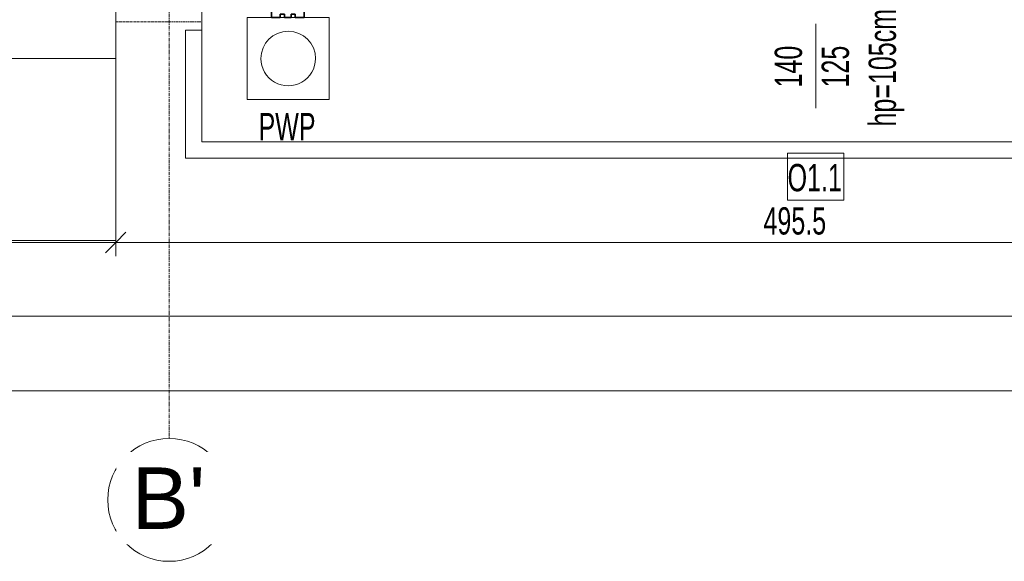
# Model space of a CAD drawing. Header units: centimetres. Extents: x 376 to 6517, y 1901 to 66534.
# Tile 63 of 105: x 2410 to 2770, y 65304 to 65502. Entities that reach past the tile are written whole.
import ezdxf

# ---------------------------------------------------------------- set-up
doc = ezdxf.new("R2010")
doc.units = ezdxf.units.CM
doc.linetypes.add('__FK_przerywana', pattern=[0.32004, 0.16002, -0.16002])
doc.linetypes.add('Linia siatki', pattern=[2.2225, 1.27, -0.3175, 0.3175, -0.3175])
for name, color, linetype, lineweight in [('A-ANNO-DIMS', 7, 'Continuous', 5), ('A-ANNO-DIMS-50', 7, 'Continuous', 5), ('A-DETL-MBND', 7, 'Continuous', 5), ('A-FLOR', 7, 'Continuous', 5), ('A-FLOR-LEVL', 7, 'Continuous', 5), ('A-GLAZ-IDEN', 7, 'Continuous', 5), ('A-WALL', 7, 'Continuous', 35), ('Ochrona przeciwpożarowa', 7, 'Continuous', 5), ('Oznaczenia ochrony przeciwpożarowej', 7, 'Continuous', 5), ('S-GRID', 7, 'Continuous', 5), ('S-GRID-IDEN', 7, 'Continuous', 5)]:
    doc.layers.add(name, color=color, linetype=linetype, lineweight=lineweight)
doc.styles.add('Arial Narrow_1', font='ARIALN.TTF', dxfattribs={"width": 0.8, "height": 10})
doc.styles.add('Arial_2', font='arial.ttf', dxfattribs={"height": 22.5})
doc.dimstyles.new('standard_wielkość_otworów', dxfattribs={"dimscale": 30.48, "dimtxt": 10.23431, "dimasz": 0.246063, "dimexe": 0.164042, "dimexo": 0.0625, "dimgap": 0, "dimtad": 1, "dimdec": 1, "dimrnd": 0.5, "dimdsep": 46, "dimtxsty": 'Arial Narrow_1', "dimblk1": 'OBLIQUE', "dimblk2": 'OBLIQUE', "dimsah": 1, "dimcen": 0.09, "dimazin": 0, "dimtfac": 1, "dimtdec": 4, "dimtix": 1, "dimtmove": 0, "dimatfit": 3, "dimfxl": 0.164042, "dimfxlon": 1, "dimtvp": 1, "dimtolj": 1, "dimtzin": 0, "dimarcsym": 2})

# ---------------------------------------------------------------- blocks, each defined once
blk = doc.blocks.new('PWP - Typ 1-8810169-__-00_00 Przyziemie PB')
at = {"layer": 'Ochrona przeciwpożarowa', "color": 1, "true_color": 0xff0000}
for p, q in [((-44.66, 23.4), (-44.66, 53.4)), ((-44.66, 53.4), (-14.66, 53.4)), ((-14.66, 53.4), (-14.66, 23.4)), ((-35.5, 23.4), (-44.66, 23.4)), ((-32.24, 23.4), (-30.72, 23.4)), ((-28.24, 23.4), (-26.74, 23.4)), ((-14.66, 23.4), (-23.5, 23.4))]:
    blk.add_line(p, q, dxfattribs=at)
at = {"layer": 'Ochrona przeciwpożarowa', "lineweight": 35}
for p, q in [((-32.24, 23.4), (-35.5, 23.4)), ((-35.5, 23.4), (-35.5, 18.4)), ((-32.24, 22.17), (-32.24, 23.4)), ((-30.72, 22.17), (-32.24, 22.17)), ((-28.24, 23.4), (-30.72, 23.4)), ((-30.72, 23.4), (-30.72, 22.17)), ((-28.24, 22.17), (-28.24, 23.4)), ((-26.74, 22.17), (-28.24, 22.17)), ((-23.5, 23.4), (-26.74, 23.4)), ((-26.74, 23.4), (-26.74, 22.17)), ((-23.5, 18.4), (-23.5, 23.4)), ((-35.5, 18.4), (-23.5, 18.4))]:
    blk.add_line(p, q, dxfattribs=at)
at = {"layer": 'Ochrona przeciwpożarowa', "color": 1, "true_color": 0xff0000}
for start, end in [(360, 180), (180, 0)]:
    blk.add_arc((-29.66, 38.4), 10, start, end, dxfattribs=at)
blk = doc.blocks.new('DIMBLOCK7-__-00_00 Przyziemie PB')
at = {"layer": 'A-ANNO-DIMS-50', "color": 250, "true_color": 0x303030}
for p, q in [((1836.05, 65393.66), (1836.05, 65398.66)), ((2920.95, 65393.66), (2920.95, 65398.66)), ((1836.05, 65393.66), (1839.8, 65397.41)), ((2920.95, 65393.66), (2924.7, 65397.41)), ((1836.05, 65393.66), (1832.3, 65389.91)), ((1836.05, 65393.66), (2920.95, 65393.66)), ((1836.05, 65393.66), (1836.05, 65388.66)), ((2920.95, 65393.66), (2917.2, 65389.91)), ((2920.95, 65393.66), (2920.95, 65388.66))]:
    blk.add_line(p, q, dxfattribs=at)
at = {"layer": 'A-ANNO-DIMS-50', "color": 0, "insert": (2369.07, 65406.58), "char_height": 10, "width": 22.613, "attachment_point": 1, "line_spacing_factor": 0.974696, "style": 'Arial Narrow_1'}
blk.add_mtext('1085', dxfattribs=at)
blk = doc.blocks.new('_Oblique')
at = {"color": 0, "linetype": 'ByBlock', "lineweight": -2}
blk.add_line((-0.5, -0.5), (0.5, 0.5), dxfattribs=at)
blk = doc.blocks.new('DIMBLOCK9-__-00_00 Przyziemie PB')
at = {"layer": 'A-ANNO-DIMS-50', "color": 250, "true_color": 0x303030}
for p, q in [((1816.5, 65366.41), (1816.5, 65371.41)), ((1816.5, 65366.41), (1820.25, 65370.16)), ((2940.5, 65366.41), (2940.5, 65371.41)), ((2940.5, 65366.41), (2944.25, 65370.16)), ((1816.5, 65366.41), (1812.75, 65362.66)), ((1816.5, 65366.41), (2940.5, 65366.41)), ((1816.5, 65366.41), (1816.5, 65361.41)), ((2940.5, 65366.41), (2936.75, 65362.66)), ((2940.5, 65366.41), (2940.5, 65361.41))]:
    blk.add_line(p, q, dxfattribs=at)
at = {"layer": 'A-ANNO-DIMS-50', "color": 0, "insert": (2369.07, 65379.33), "char_height": 10, "width": 22.613, "attachment_point": 1, "line_spacing_factor": 0.974696, "style": 'Arial Narrow_1'}
blk.add_mtext('1124', dxfattribs=at)
blk = doc.blocks.new('DIMBLOCK30-__-00_00 Przyziemie PB')
at = {"layer": 'A-ANNO-DIMS-50', "color": 250, "true_color": 0x303030}
for p, q in [((2199.15, 65420.67), (2199.15, 65425.67)), ((2199.15, 65420.67), (2202.9, 65424.42)), ((2444.85, 65420.67), (2444.85, 65425.67)), ((2444.85, 65420.67), (2448.6, 65424.42)), ((2199.15, 65420.67), (2195.4, 65416.92)), ((2199.15, 65420.67), (2444.85, 65420.67)), ((2199.15, 65420.67), (2199.15, 65415.67)), ((2444.85, 65420.67), (2441.1, 65416.92)), ((2444.85, 65420.67), (2444.85, 65415.67))]:
    blk.add_line(p, q, dxfattribs=at)
at = {"layer": 'A-ANNO-DIMS-50', "color": 0, "insert": (2311.36, 65433.6), "char_height": 10, "width": 25.537, "attachment_point": 1, "line_spacing_factor": 0.974696, "style": 'Arial Narrow_1'}
blk.add_mtext('245.5', dxfattribs=at)
blk = doc.blocks.new('DIMBLOCK31-__-00_00 Przyziemie PB')
at = {"layer": 'A-ANNO-DIMS-50', "color": 250, "true_color": 0x303030}
for p, q in [((2444.85, 65420.67), (2444.85, 65425.67)), ((2444.85, 65420.67), (2448.6, 65424.42)), ((2940.5, 65420.67), (2940.5, 65425.67)), ((2940.5, 65420.67), (2944.25, 65424.42)), ((2444.85, 65420.67), (2441.1, 65416.92)), ((2444.85, 65420.67), (2940.5, 65420.67)), ((2444.85, 65420.67), (2444.85, 65415.67)), ((2940.5, 65420.67), (2936.75, 65416.92)), ((2940.5, 65420.67), (2940.5, 65415.67))]:
    blk.add_line(p, q, dxfattribs=at)
at = {"layer": 'A-ANNO-DIMS-50', "color": 0, "insert": (2682.03, 65433.6), "char_height": 10, "width": 25.537, "attachment_point": 1, "line_spacing_factor": 0.974696, "style": 'Arial Narrow_1'}
blk.add_mtext('495.5', dxfattribs=at)
blk = doc.blocks.new('OOk oznaczenia okien __NL orneta - Oznaczenie okien znak-8779544-__-00_00 Przyziemie PB')
at = {"layer": 'A-GLAZ-IDEN'}
blk.add_line((0, 0.3095), (0, -0.3095), dxfattribs=at)
blk = doc.blocks.new('Siatka - M_Symbol siatki - okrąg mniejszy-7853319-__-00_00 Przyziemie PB')
at = {"layer": 'S-GRID-IDEN'}
blk.add_circle((0, 0), 0.45, dxfattribs=at)

msp = doc.modelspace()

# ---------------------------------------------------------------- linework, layer by layer
at = {"layer": 'A-DETL-MBND', "linetype": '__FK_przerywana'}
msp.add_line((2444.85, 65501.46), (2476.35, 65501.46), dxfattribs=at)
at = {"layer": 'A-FLOR'}
for p, q in [((2444.85, 65488.06), (2444.85, 65508.06)), ((2476.35, 65507.51), (2476.35, 65498.51)), ((2199.15, 65488.06), (2444.85, 65488.06))]:
    msp.add_line(p, q, dxfattribs=at)
at = {"layer": 'A-FLOR-LEVL'}
for p, q in [((2444.85, 65488.06), (2199.15, 65488.06)), ((2444.85, 65421.36), (2444.85, 65488.06)), ((2444.85, 65421.36), (2199.15, 65421.36))]:
    msp.add_line(p, q, dxfattribs=at)
at = {"layer": 'A-GLAZ-IDEN', "color": 250, "true_color": 0x303030, "flags": 128}
msp.add_lwpolyline([(2711.49, 65436.14), (2690.85, 65436.14), (2690.85, 65453.34), (2711.49, 65453.34)], close=True, dxfattribs=at)
at = {"layer": 'A-WALL', "lineweight": 5}
for p, q in [((2470.35, 65451.51), (2470.35, 65498.51)), ((2470.35, 65498.51), (2476.35, 65498.51)), ((2476.35, 65498.51), (2476.35, 65457.51)), ((2476.35, 65457.51), (2990.5, 65457.51)), ((2996.5, 65451.51), (2470.35, 65451.51))]:
    msp.add_line(p, q, dxfattribs=at)
at = {"layer": 'S-GRID', "color": 9, "linetype": 'Linia siatki', "true_color": 0xc0c0c0}
msp.add_line((2464.4, 65713.32), (2464.4, 65348.91), dxfattribs=at)

# ---------------------------------------------------------------- block references
at = {"layer": 'A-GLAZ-IDEN', "xscale": 49.99999999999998, "yscale": 49.99999999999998, "zscale": 49.99999999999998}
msp.add_blockref('OOk oznaczenia okien __NL orneta - Oznaczenie okien znak-8779544-__-00_00 Przyziemie PB', (2701.2, 65485.33), dxfattribs=at)
at = {"layer": 'Ochrona przeciwpożarowa', "color": 1, "true_color": 0xff0000, "rotation": 180}
msp.add_blockref('PWP - Typ 1-8810169-__-00_00 Przyziemie PB', (2478.35, 65526.46), dxfattribs=at)
at = {"layer": 'S-GRID-IDEN', "xscale": 49.99999999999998, "yscale": 49.99999999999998, "zscale": 49.99999999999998, "rotation": 180}
msp.add_blockref('Siatka - M_Symbol siatki - okrąg mniejszy-7853319-__-00_00 Przyziemie PB', (2464.4, 65326.41), dxfattribs=at)

# ---------------------------------------------------------------- texts
at = {"layer": 'A-GLAZ-IDEN', "char_height": 10, "attachment_point": 1, "rotation": 90, "style": 'Arial Narrow_1'}
for s, insert, width in [('hp=105cm', (2720.52, 65463.17), 53.8734), ('140', (2686.12, 65477.46), 19.2405), ('125', (2703.32, 65477.46), 19.2405)]:
    msp.add_mtext(s, dxfattribs=dict(at, insert=insert, width=width))
at = {"layer": 'A-GLAZ-IDEN', "color": 250, "true_color": 0x303030, "insert": (2690.85, 65449.45), "char_height": 10, "width": 24.692, "attachment_point": 1, "style": 'Arial Narrow_1'}
msp.add_mtext('O1.1', dxfattribs=at)
at = {"layer": 'Oznaczenia ochrony przeciwpożarowej', "color": 1, "true_color": 0xff0000, "insert": (2497.13, 65468.13), "char_height": 10, "width": 25.9747, "attachment_point": 1, "style": 'Arial Narrow_1'}
msp.add_mtext('PWP', dxfattribs=at)

# ---------------------------------------------------------------- dimensions: what is measured, and where the dimension line sits
at = {"layer": 'A-ANNO-DIMS', "color": 250, "true_color": 0x303030}
for base, p1, p2, override, picture, middle in [((2444.85, 65420.67), (2199.15, 65425.67), (2444.85, 65425.67), {"dimpost": '<>', "dimfxl": 245.7}, 'DIMBLOCK30-__-00_00 Przyziemie PB', (2322, 65425.78)), ((2940.4970254, 65420.67378606), (2444.8470254, 65425.67378606), (2940.4970254, 65425.67378606), {"dimpost": '<>', "dimfxl": 495.65}, 'DIMBLOCK31-__-00_00 Przyziemie PB', (2692.6720254, 65425.77951597)), ((2920.95, 65393.66), (1836.05, 65398.66), (2920.95, 65398.66), {"dimpost": '<>', "dimfxl": 1084.9}, 'DIMBLOCK7-__-00_00 Przyziemie PB', (2378.5, 65398.76)), ((2940.5, 65366.41), (1816.5, 65371.41), (2940.5, 65371.41), {"dimpost": '<>', "dimfxl": 1124}, 'DIMBLOCK9-__-00_00 Przyziemie PB', (2378.5, 65371.43))]:
    dim = msp.add_linear_dim(base=base, p1=p1, p2=p2, dimstyle='standard_wielkość_otworów', override=override, dxfattribs=at)
    dim.commit()
    dim.dimension.update_dxf_attribs({"geometry": picture, "text_midpoint": middle})

# ---------------------------------------------------------------- next in the draw order: texts
at = {"layer": 'S-GRID-IDEN', "insert": (2450.68, 65338.3), "char_height": 22.5, "width": 32.8692, "attachment_point": 1, "style": 'Arial_2', "bg_fill": 3, "box_fill_scale": 1.25, "bg_fill_color": 256, "bg_fill_true_color": 13158600, "bg_fill_transparency": 0}
msp.add_mtext("B'", dxfattribs=at)

doc.saveas('drawing.dxf')
